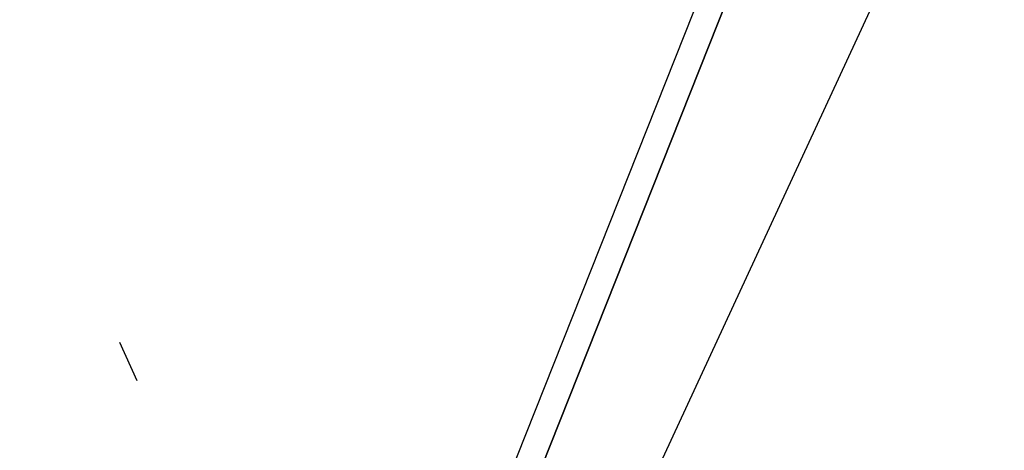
# Model space of a CAD drawing. Header units: millimetres. Extents: x -1030 to 192, y -442 to 180.
# Tile 221 of 256: x 103 to 156, y 82 to 105. Entities that reach past the tile are written whole.
import ezdxf

# ---------------------------------------------------------------- set-up
doc = ezdxf.new("R2010")
doc.units = ezdxf.units.MM
doc.header["$MEASUREMENT"] = 0
doc.layers.add('OVIDIO 120x60x72h', color=7, linetype='Continuous')

msp = doc.modelspace()

# ---------------------------------------------------------------- linework, layer by layer
at = {"layer": 'OVIDIO 120x60x72h', "extrusion": (-0.202852, -0.108979, 0.973126)}
for points in [[(-69.616, 231.68), (-69.616, 392.336)], [(-69.616, 392.336), (-69.616, 231.68)], [(-69.321, 392.336), (-69.321, 231.68)], [(-69.025, 392.336), (-69.025, 231.68)], [(-69.025, 231.68), (-69.025, 392.336)]]:
    msp.add_lwpolyline(points, dxfattribs=at)
at = {"layer": 'OVIDIO 120x60x72h', "extrusion": (-0.235702, -0.235702, 0.942809)}
for points in [[(6.513, 365.663), (6.513, 474.74)], [(7.461, 474.74), (7.461, 365.663)], [(9.359, 365.663), (9.359, 474.74)], [(10.307, 474.74), (10.307, 365.663)], [(8.134, 459.241), (8.134, 353.833)], [(8.067, 455.461), (8.067, 350.921)]]:
    msp.add_lwpolyline(points, dxfattribs=at)
at = {"layer": 'OVIDIO 120x60x72h', "extrusion": (-0.108979, -0.202852, 0.973126)}
for points in [[(85.131, 226.962), (85.131, 387.618)], [(85.131, 387.618), (85.131, 226.962)], [(85.427, 387.618), (85.427, 226.962)], [(85.722, 387.618), (85.722, 226.962)], [(85.722, 226.962), (85.722, 387.618)], [(82.115, 313.617), (82.115, 303.845)], [(82.705, 313.617), (82.705, 303.845)]]:
    msp.add_lwpolyline(points, dxfattribs=at)
at = {"layer": 'OVIDIO 120x60x72h', "extrusion": (-0.108984, -0.202859, 0.973124)}
for points in [[(83.296, 371.005), (83.296, 313.623)], [(83.296, 303.851), (83.296, 313.623)]]:
    msp.add_lwpolyline(points, dxfattribs=at)
at = {"layer": 'OVIDIO 120x60x72h', "extrusion": (-0.108989, -0.202866, 0.973122)}
for points in [[(84.008, 313.63), (84.008, 371.011)], [(84.721, 371.011), (84.721, 313.63)], [(84.721, 313.63), (84.721, 371.011)], [(86.518, 313.529), (86.518, 303.959)]]:
    msp.add_lwpolyline(points, dxfattribs=at)
at = {"layer": 'OVIDIO 120x60x72h', "extrusion": (-0.021464, -0.046296, 0.998697)}
msp.add_lwpolyline([(90.276, 128.599), (90.276, 229.112)], dxfattribs=at)
at = {"layer": 'OVIDIO 120x60x72h', "extrusion": (0.114881, 0.045678, 0.992329)}
for points in [[(74.681, 28.584), (74.681, -80.33)], [(73.994, 28.585), (73.994, -80.33)], [(72.85, -77.618), (72.85, 29.238)], [(72.85, 29.238), (72.85, -77.618)], [(72.393, 29.238), (72.393, -77.618)], [(72.393, -77.618), (72.393, 29.238)], [(57.911, -63.87), (57.911, -8.68)], [(58.14, -63.654), (58.14, -9.249)]]:
    msp.add_lwpolyline(points, dxfattribs=at)
at = {"layer": 'OVIDIO 120x60x72h', "extrusion": (0.045678, 0.114881, 0.992329)}
for points in [[(-89.44, -73.724), (-89.44, 35.192)], [(-90.128, -73.724), (-90.128, 35.191)], [(-87.84, 35.845), (-87.84, -71.011)], [(-87.84, -71.011), (-87.84, 35.845)], [(-88.296, -71.011), (-88.296, 35.845)], [(-88.296, 35.845), (-88.296, -71.011)], [(-73.358, -57.264), (-73.358, -2.074)], [(-73.586, -57.047), (-73.586, -2.643)]]:
    msp.add_lwpolyline(points, dxfattribs=at)
at = {"layer": 'OVIDIO 120x60x72h', "extrusion": (0.166244, 0.166244, 0.97197)}
for points in [[(-8.41, 42.426), (-8.41, 10.762)], [(-8.41, 10.762), (-8.41, 42.426)], [(-8.41, 42.798), (-8.41, 11.567)], [(-8.41, 11.567), (-8.41, 42.798)]]:
    msp.add_lwpolyline(points, dxfattribs=at)
at = {"layer": 'OVIDIO 120x60x72h', "extrusion": (-3.15582e-05, 1, 6.3135e-05)}
msp.add_lwpolyline([(-143.386, 736.819), (-142.045, 739.503)], dxfattribs=at)
at = {"layer": 'OVIDIO 120x60x72h', "extrusion": (0.276453, -0.122737, 0.953158)}
msp.add_lwpolyline([(141.249, 133.113), (141.249, 131.613)], dxfattribs=at)
at = {"layer": 'OVIDIO 120x60x72h', "extrusion": (0.986824, 0.058152, -0.150988)}
msp.add_lwpolyline([(81.639, 750.54), (79.533, 755.935)], dxfattribs=at)
at = {"layer": 'OVIDIO 120x60x72h', "extrusion": (0.044172, 0.985209, 0.165566)}
msp.add_lwpolyline([(-130.153, 681.407), (-139.35, 715.368)], dxfattribs=at)
at = {"layer": 'OVIDIO 120x60x72h', "extrusion": (0, 1, 0)}
for points in [[(-141.133, 735.7), (-139.792, 738.384)], [(-142, 736.134), (-142.671, 734.792)]]:
    msp.add_lwpolyline(points, dxfattribs=at)
at = {"layer": 'OVIDIO 120x60x72h', "extrusion": (-0.108995, -0.202876, 0.973119)}
msp.add_lwpolyline([(83.295, 303.866), (83.295, 246.485)], dxfattribs=at)
at = {"layer": 'OVIDIO 120x60x72h', "extrusion": (-3.61799e-05, 1, 7.23841e-05)}
msp.add_lwpolyline([(-137.544, 737.253), (-138.886, 734.569)], dxfattribs=at)
at = {"layer": 'OVIDIO 120x60x72h', "extrusion": (0.276506, -0.122755, 0.95314)}
msp.add_lwpolyline([(131.765, 131.654), (131.765, 133.154)], dxfattribs=at)
at = {"layer": 'OVIDIO 120x60x72h'}
for points in [[(104.15, 17.859, 717.206), (143.65, 117.205, 703.887), (143.925, 117.897, 703.794)], [(105.457, 17.279, 716.753), (144.957, 116.625, 703.434), (145.232, 117.316, 703.341)], [(145.232, 117.316, 703.341), (144.957, 116.625, 703.434), (105.457, 17.279, 716.753)]]:
    msp.add_polyline3d(points, dxfattribs=at)

doc.saveas('drawing.dxf')
